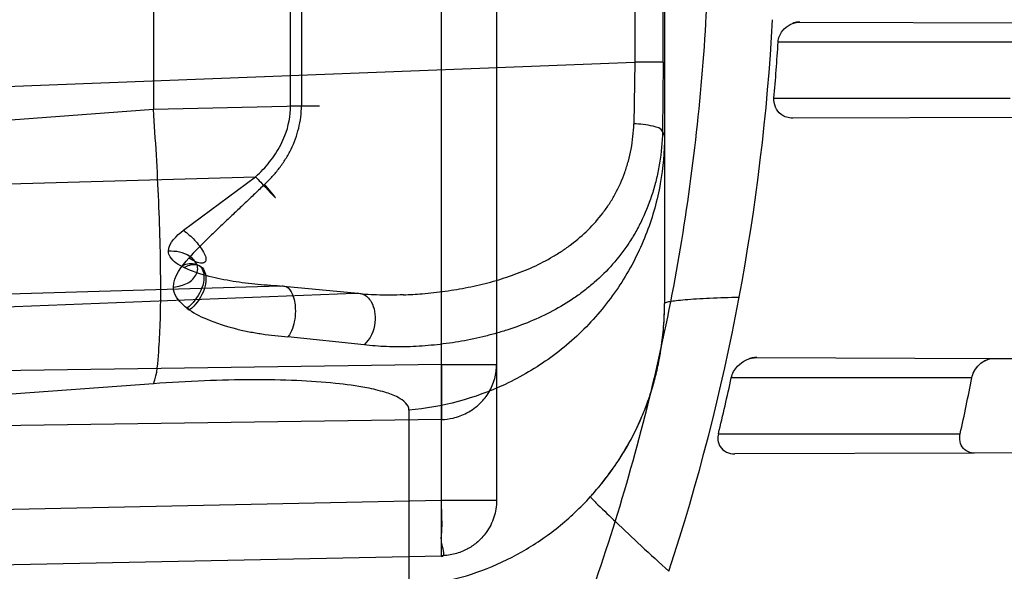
# Model space of a CAD drawing. Header units: millimetres. Extents: x 0 to 297, y 0 to 210.
# Tile 28 of 256: x 146.025 to 146.1481, y 90.9865 to 91.0556. Entities that reach past the tile are written whole.
import ezdxf

# ---------------------------------------------------------------- set-up
doc = ezdxf.new("R2010")
doc.units = ezdxf.units.MM
doc.header["$LTSCALE"] = 16.335
doc.layers.get('0').update_dxf_attribs({"linetype": 'CONTINUOUS'})
for name, color, linetype in [('01_GLOBAL', 7, 'CONTINUOUS'), ('INTFCLR_1', 7, 'CONTINUOUS'), ('INTFCLR_144815', 7, 'CONTINUOUS')]:
    doc.layers.add(name, color=color, linetype=linetype)

msp = doc.modelspace()

# ---------------------------------------------------------------- linework, layer by layer
at = {"color": 7, "linetype": 'Continuous'}
msp.add_circle((146.8548034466, 92.13446435), 2.66, dxfattribs=at)
at = {"color": 9, "linetype": 'Continuous'}
msp.add_arc((146.8548034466, 92.13446435), 2.6259090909, 182.9674534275, 267.0325465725, dxfattribs=at)
at = {"layer": '01_GLOBAL', "color": 7, "linetype": 'Continuous'}
msp.add_circle((146.8548034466, 92.13446435), 2.695, dxfattribs=at)
at = {"layer": 'INTFCLR_1', "color": 9, "linetype": 'Continuous'}
for p, q in [((146.0777299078, 90.9884949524), (146.0777299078, 91.15204233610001)), ((146.0846077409, 91.1451497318), (146.0846077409, 90.9953875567)), ((146.1056077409, 91.1204721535), (146.1056077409, 91.020065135)), ((146.0417086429, 91.0961753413), (146.0417086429, 91.04436194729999)), ((146.0588601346, 91.0448135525), (146.0588601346, 91.09572373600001)), ((146.0602125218, 91.09572373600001), (146.0602125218, 91.0448135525)), ((146.1018946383, 91.0902799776), (146.1018946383, 91.05025731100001)), ((146.1054477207, 91.05025731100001), (146.1054477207, 91.0902799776)), ((146.1225235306, 91.0552810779), (146.1516667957, 91.0551793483)), ((146.1493073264, 91.0527686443), (146.1198074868, 91.0527686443)), ((145.8396077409, 91.040149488), (146.1018946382, 91.05025731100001)), ((146.1018946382, 91.05025731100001), (146.1017662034, 91.0425342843)), ((146.1054477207, 91.05025731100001), (146.1018946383, 91.05025731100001)), ((146.1054477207, 91.05025731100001), (146.1053490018, 91.04157085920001)), ((146.1192804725, 91.0457686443), (146.1488307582, 91.0457686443)), ((146.0417086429, 91.04436194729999), (146.0602124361, 91.044813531)), ((146.0588601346, 91.0448135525), (146.0624822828, 91.0448135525)), ((145.8396077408, 91.02952537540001), (146.0417086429, 91.04436194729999)), ((146.1508700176, 91.043355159), (146.1216292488, 91.04325308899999)), ((146.1053490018, 91.04157085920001), (146.1056077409, 91.0410523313)), ((145.8396077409, 91.02962997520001), (146.0544917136, 91.03592650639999)), ((146.0454540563, 91.0292297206), (146.0544917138, 91.03592650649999)), ((146.0575744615, 91.0222379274), (145.8396077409, 91.01585106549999)), ((145.839607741, 91.0125728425), (146.0668704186, 91.0213309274)), ((146.0668704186, 91.0213309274), (146.0575744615, 91.0222379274)), ((146.0680442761, 91.01490637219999), (146.0585339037, 91.0158977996)), ((146.117133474, 91.0132998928), (146.1467743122, 91.0131964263)), ((146.0777299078, 91.01243873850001), (146.0015889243, 91.0113235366)), ((146.0777299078, 91.01243873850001), (146.0846077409, 91.01243873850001)), ((146.0777299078, 91.01243873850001), (146.0777299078, 91.0055461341)), ((146.1440239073, 91.0107686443), (146.113954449, 91.0107686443)), ((146.0417086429, 91.0100248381), (145.8396077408, 90.9951882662)), ((146.0736581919, 91.00671522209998), (146.0736581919, 90.9846270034)), ((146.0777299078, 91.0055461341), (146.0165597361, 91.00465020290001)), ((146.1123362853, 91.00376864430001), (146.1425669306, 91.00376864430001)), ((146.1443311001, 91.0013323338), (146.1143791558, 91.00122778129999)), ((146.0777299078, 90.9953875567), (145.8396077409, 90.99043410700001)), ((146.0846077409, 90.9953875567), (146.0777299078, 90.9953875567)), ((145.8396077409, 90.9835415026), (146.0777299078, 90.9884949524)), ((146.0777299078, 90.9884949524), (146.0777533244, 90.9883890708))]:
    msp.add_line(p, q, dxfattribs=at)
at = {"layer": 'INTFCLR_1', "color": 6, "linetype": 'Continuous'}
for p, q in [((146.1467743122, 91.0131964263), (146.1996504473, 91.013011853)), ((146.1976335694, 91.00151839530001), (146.1443311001, 91.0013323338))]:
    msp.add_line(p, q, dxfattribs=at)
at = {"layer": 'INTFCLR_1', "color": 7, "linetype": 'Continuous'}
for points in [[(146.1225235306, 91.0552810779), (146.1224145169, 91.0552791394), (146.1223088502, 91.0552728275), (146.1222065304, 91.0552625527), (146.122107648, 91.0552487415), (146.1220121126, 91.05523177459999), (146.1219196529, 91.055211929), (146.1218301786, 91.0551894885), (146.12174378, 91.0551647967), (146.1216604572, 91.0551381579)], [(146.117133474, 91.0132998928), (146.117041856, 91.01329866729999), (146.1169529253, 91.0132945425), (146.1168666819, 91.0132878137), (146.1167832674, 91.01327879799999), (146.1167025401, 91.0132677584), (146.1166240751, 91.01325483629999), (146.1165476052, 91.0132401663), (146.1164733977, 91.01322399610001), (146.1164018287, 91.01320658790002), (146.1163330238, 91.0131881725), (146.1162668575, 91.0131689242), (146.1162033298, 91.01314903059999)], [(146.1459585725, 91.0130478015), (146.1460349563, 91.0130742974), (146.146115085, 91.0130993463), (146.1461989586, 91.01312253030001), (146.1462868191, 91.0131434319), (146.1463784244, 91.0131615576), (146.146473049, 91.01317638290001), (146.1465704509, 91.01318744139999), (146.1466708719, 91.01319428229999), (146.1467743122, 91.0131964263)]]:
    msp.add_lwpolyline(points, dxfattribs=at)
at = {"layer": 'INTFCLR_1', "color": 6, "linetype": 'Continuous'}
for centre, radius, start, end in [((145.8396077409, 91.0702686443), 0.4224162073, 270, 90.00000002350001), ((145.8396077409, 91.0702686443), 0.4014439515, 270, 90.00000002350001), ((145.8507294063, 91.0702642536), 0.2687909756, 341.8516144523, 356.8675753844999), ((145.8406238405, 91.0702679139), 0.279731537, 354.975520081, 356.413384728), ((145.8406243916, 91.07026629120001), 0.279730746, 346.2479767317, 347.7196007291), ((145.8406230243, 91.07026673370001), 0.309179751, 347.5798345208, 348.9048730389)]:
    msp.add_arc(centre, radius, start, end, dxfattribs=at)
at = {"layer": 'INTFCLR_1', "color": 7, "linetype": 'Continuous'}
msp.add_arc((146.0688300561, 91.0208108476), 0.0371244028, 317.8255228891, 324.7005489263, dxfattribs=at)
at = {"layer": 'INTFCLR_1', "color": 9, "linetype": 'Continuous'}
for points, knots in [([(146.215167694, 90.9396470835), (146.2159987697, 90.9419085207), (146.2176274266, 90.946474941), (146.2207305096, 90.9557355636), (146.2257654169, 90.97235802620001), (146.2304341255, 90.99186806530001), (146.2335169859, 91.0093050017), (146.2348129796, 91.0182086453), (146.2354818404, 91.02335838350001), (146.2370256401, 91.0362869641), (146.2386297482, 91.0583777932), (146.2383725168, 91.0844410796), (146.2371603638, 91.1013312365), (146.2363978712, 91.10913017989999), (146.2358364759, 91.11431722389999), (146.2341019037, 91.1283170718), (146.2301634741, 91.1507347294), (146.2244881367, 91.17262139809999), (146.2204287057, 91.18561168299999), (146.2189019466, 91.1902581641), (146.2165792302, 91.19710265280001), (146.2113391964, 91.2114121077), (146.2022901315, 91.2324139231), (146.191984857, 91.25225539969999), (146.1848007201, 91.2644679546), (146.1814430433, 91.2699042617), (146.1792124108, 91.2734478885), (146.1731796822, 91.2827676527), (146.1630706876, 91.2970711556), (146.1490288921, 91.31448381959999), (146.1371354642, 91.3275359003), (146.1288272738, 91.33587871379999), (146.1242335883, 91.3402958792), (146.1178598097, 91.34625301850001), (146.1089384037, 91.3540531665), (146.0992814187, 91.3616216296), (146.0931582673, 91.3659756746), (146.0901748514, 91.36797805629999), (146.0877179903, 91.3695554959), (146.0855301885, 91.370872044), (146.0836031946, 91.37188306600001), (146.0825200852, 91.3723860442), (146.0816575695, 91.37269367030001), (146.0810609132, 91.3728329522), (146.0805598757, 91.3727572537), (146.0804622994, 91.37228572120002), (146.0807027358, 91.3717645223), (146.0811202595, 91.37104224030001), (146.0817948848, 91.3701330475), (146.0826939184, 91.36902450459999), (146.0838249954, 91.3677243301), (146.0851758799, 91.36623182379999), (146.086740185, 91.3645487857), (146.0892045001, 91.3619398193), (146.0927127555, 91.3582725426), (146.0992604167, 91.35140180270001), (146.106411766, 91.3436935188), (146.1129263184, 91.3363261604), (146.1169531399, 91.331641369), (146.123428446, 91.3239507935), (146.1333417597, 91.31148785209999), (146.1463378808, 91.2933556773), (146.155744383, 91.27855323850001), (146.1619029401, 91.26801686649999), (146.1660815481, 91.2606062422), (146.1732904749, 91.2470796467), (146.1829180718, 91.22665319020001), (146.189559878, 91.2096229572), (146.192649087, 91.2007931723)], [0, 0, 0, 0, 0.0103790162, 0.0208837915, 0.0420711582, 0.08518389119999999, 0.1071959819, 0.1183353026, 0.1239410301, 0.1295663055, 0.1744258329, 0.2192337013, 0.2417180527, 0.2473539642, 0.2529903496, 0.2641931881, 0.3081223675, 0.3509244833, 0.3614867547, 0.3667496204, 0.3719934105, 0.3926231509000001, 0.4323812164, 0.470412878, 0.488854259, 0.4934078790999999, 0.4979383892, 0.5068921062, 0.5412323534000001, 0.5733304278, 0.6031976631, 0.6172528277, 0.6240454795, 0.630650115, 0.6548352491, 0.6750685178, 0.6834752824, 0.6871962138, 0.6905460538, 0.6960524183, 0.6981915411, 0.6999110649, 0.7012078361, 0.7020914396, 0.7026255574, 0.7031007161, 0.7038824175, 0.7050749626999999, 0.7066970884, 0.7087489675, 0.7112252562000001, 0.7141187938, 0.7174211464, 0.7211233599, 0.729578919, 0.7392839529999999, 0.762009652, 0.7748693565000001, 0.7816473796, 0.7886214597, 0.8181786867, 0.8502212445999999, 0.8846823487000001, 0.8936821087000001, 0.9027944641, 0.9213301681, 0.9597016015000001, 1, 1, 1, 1]), ([(146.0853256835, 91.3712686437), (146.0858354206, 91.3712685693), (146.0884302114, 91.37024205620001), (146.0914097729, 91.3684995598), (146.094679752, 91.36644225), (146.0977098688, 91.3644452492), (146.1039326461, 91.360106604), (146.1137472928, 91.3525690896), (146.1228234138, 91.3447983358), (146.1293077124, 91.3388643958), (146.1339781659, 91.33446754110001), (146.1424222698, 91.3261670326), (146.1545124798, 91.3131819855), (146.1687911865, 91.29585634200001), (146.1790766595, 91.28161812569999), (146.1852148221, 91.2723404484), (146.1874832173, 91.2688147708), (146.1908964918, 91.263408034), (146.1981971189, 91.2512666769), (146.2086731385, 91.2315369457), (146.2178781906, 91.21064109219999), (146.2232089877, 91.19640184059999), (146.2255710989, 91.18959322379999), (146.227123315, 91.18497242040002), (146.2312489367, 91.17205880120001), (146.2370185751, 91.1502981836), (146.2410247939, 91.1279970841), (146.242788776, 91.1140716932), (146.2433595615, 91.1089133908), (146.2441347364, 91.1011583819), (146.2453671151, 91.08436335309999), (146.2456287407, 91.058442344), (146.2439975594, 91.03647449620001), (146.2424282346, 91.02361998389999), (146.2417481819, 91.0184987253), (146.2404303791, 91.0096435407), (146.2372949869, 90.9922981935), (146.2325471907, 90.97289442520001), (146.2274296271, 90.95636879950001), (146.2242749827, 90.9471599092), (146.2226192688, 90.94261896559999), (146.2217743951, 90.9403701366)], [0, 0, 0, 0, 0.0031306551, 0.0166311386, 0.0214593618, 0.0268204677, 0.03892666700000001, 0.0680356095, 0.1027865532, 0.1122690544, 0.1220182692, 0.1421808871, 0.1849821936, 0.2309157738, 0.2799873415, 0.2927705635, 0.2992370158, 0.3057352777, 0.3320402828, 0.3862318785, 0.4428084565, 0.4721382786, 0.4795908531, 0.487069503, 0.5020757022, 0.562848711, 0.6251729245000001, 0.641061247, 0.6490543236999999, 0.6570463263, 0.6889269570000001, 0.7524525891, 0.8160592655, 0.8240370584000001, 0.8319876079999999, 0.8477879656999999, 0.8790177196, 0.9402188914, 0.9703170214, 0.9852457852, 1, 1, 1, 1]), ([(146.192649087, 91.2007931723), (146.1958606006, 91.19161380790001), (146.2016925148, 91.1727509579), (146.207244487, 91.1485054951), (146.2099856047, 91.1323126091), (146.2110878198, 91.12467357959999), (146.2117778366, 91.1195334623), (146.2134659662, 91.10537393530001), (146.2150886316, 91.08202445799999), (146.2148602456, 91.05859212), (146.2140091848, 91.0442666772), (146.2136200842, 91.03903900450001), (146.2129629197, 91.0312586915), (146.2111506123, 91.0146916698), (146.206931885, 90.9897134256), (146.2017743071, 90.9689710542), (146.19827327, 90.95706681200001), (146.1968531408, 90.95239866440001), (146.1942959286, 90.9443911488), (146.1888936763, 90.9289345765), (146.1802622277, 90.90786547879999), (146.171382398, 90.8897741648), (146.1656550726, 90.8792145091), (146.1635773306, 90.8754900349), (146.1604900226, 90.8700564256), (146.1538400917, 90.8588573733), (146.1432874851, 90.8427416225), (146.130351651, 90.82515020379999), (146.1210235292, 90.81367435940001), (146.1156460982, 90.8073755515), (146.113618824, 90.80502464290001), (146.1101975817, 90.8011144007), (146.1038773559, 90.7940784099), (146.096999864, 90.7867494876), (146.0907938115, 90.7802607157), (146.0870749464, 90.7763572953), (146.0841227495, 90.7731700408), (146.082218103, 90.7709636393), (146.0811689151, 90.76956887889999), (146.0807337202, 90.7688287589), (146.0804699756, 90.768297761), (146.0805812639, 90.7676067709), (146.0820539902, 90.76790723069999), (146.0836740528, 90.7686837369), (146.0866075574, 90.7702696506), (146.0894057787, 90.77205211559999), (146.0917034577, 90.7735832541), (146.0931778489, 90.7745970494), (146.0956556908, 90.77633123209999), (146.0996186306, 90.7792326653), (146.1051563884, 90.78353748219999), (146.1134349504, 90.79034993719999), (146.1208444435, 90.79699512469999), (146.1273278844, 90.803212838), (146.1319747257, 90.8077988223), (146.1403493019, 90.8164335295), (146.1522854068, 90.8298984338), (146.1663008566, 90.8478011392), (146.1763364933, 90.8624671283), (146.1823017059, 90.8720054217), (146.1845040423, 90.87562926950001), (146.1878179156, 90.8811894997), (146.1948947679, 90.8936741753), (146.2049952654, 90.9139390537), (146.2119439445, 90.93087495), (146.2151676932, 90.9396470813)], [0, 0, 0, 0, 0.0419354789, 0.08505031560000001, 0.1071497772, 0.1127379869, 0.1183317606, 0.1295131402, 0.1742263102, 0.2191466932, 0.230445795, 0.2361065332, 0.241751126, 0.2641147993, 0.3079545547, 0.3508736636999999, 0.3561840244, 0.3614616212, 0.3719139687, 0.3924297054, 0.4320526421, 0.4700131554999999, 0.4792642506, 0.483852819, 0.4884035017, 0.5062126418, 0.5400088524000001, 0.5714206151, 0.6003317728, 0.6037560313, 0.6071340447, 0.6137178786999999, 0.6261602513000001, 0.6479155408, 0.6570536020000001, 0.6648783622, 0.6711643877, 0.6757843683, 0.6774462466, 0.6786751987, 0.6794900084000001, 0.6799813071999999, 0.6813020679, 0.6842478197, 0.6888651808, 0.6950795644, 0.6987591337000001, 0.70073729, 0.7027989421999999, 0.7117993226, 0.7219139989, 0.7330405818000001, 0.7580265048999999, 0.7648041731, 0.7717766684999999, 0.7861782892, 0.816667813, 0.8493175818, 0.8841610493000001, 0.8932352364, 0.8978283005, 0.9024468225, 0.9211469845, 0.9596997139, 1, 1, 1, 1]), ([(146.0853256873, 90.7692686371), (146.0851880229, 90.76926865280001), (146.0848509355, 90.76933511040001), (146.0848682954, 90.76994105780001), (146.0852289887, 90.7705644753), (146.0858526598, 90.7714910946), (146.0868032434, 90.7726443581), (146.0886356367, 90.7747215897), (146.090803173, 90.7769929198), (146.093215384, 90.77947858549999), (146.0959839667, 90.7823063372), (146.1017014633, 90.78813019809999), (146.1087122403, 90.79541364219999), (146.1151564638, 90.8024097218), (146.1186445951, 90.80629812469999), (146.1207113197, 90.8086358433), (146.1261908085, 90.8148966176), (146.1356953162, 90.82630389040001), (146.1488811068, 90.8438006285), (146.1596415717, 90.8598377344), (146.1664241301, 90.87098636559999), (146.1695721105, 90.8763942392), (146.1716900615, 90.88010002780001), (146.1775256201, 90.8906021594), (146.1865751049, 90.9085978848), (146.1953782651, 90.9295730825), (146.2008882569, 90.9449633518), (146.2034958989, 90.9529350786), (146.2049438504, 90.9575818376), (146.2085119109, 90.96942638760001), (146.2137695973, 90.9900678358), (146.2180725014, 91.0149384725), (146.2199207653, 91.0314342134), (146.2205908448, 91.0391798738), (146.2209875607, 91.0443838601), (146.221855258, 91.0586438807), (146.2220882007, 91.0819731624), (146.2204334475, 91.1052178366), (146.2187124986, 91.1193111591), (146.218008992, 91.1244278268), (146.2168850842, 91.13203296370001), (146.2140893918, 91.1481570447), (146.2084266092, 91.17229781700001), (146.202482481, 91.1910654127), (146.1992099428, 91.20019722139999)], [0, 0, 0, 0, 0.0008731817, 0.001718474, 0.0032338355, 0.0055641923, 0.008732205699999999, 0.0127298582, 0.0231213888, 0.0286463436, 0.0346993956, 0.04822263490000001, 0.0804125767, 0.0988155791, 0.1085508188, 0.1135449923, 0.1186070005, 0.1613231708, 0.2076862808, 0.2575123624, 0.2837454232, 0.2904461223, 0.2972015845, 0.3108183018, 0.3666504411, 0.4248609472, 0.4549769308, 0.4703146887, 0.4780576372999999, 0.4858477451, 0.5487776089, 0.6130123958, 0.6457680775, 0.6540347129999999, 0.6623246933, 0.6788711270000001, 0.74464742, 0.8101273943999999, 0.8265053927, 0.8346996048, 0.8428861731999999, 0.8752668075, 0.9384714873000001, 1, 1, 1, 1]), ([(146.0544917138, 91.03592650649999), (146.0548065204, 91.0362127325), (146.0557213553, 91.0370990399), (146.0570559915, 91.0387628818), (146.0584395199, 91.0414043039), (146.058861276, 91.04354238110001), (146.0588601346, 91.0448135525)], [0, 0, 0, 0, 0.1254726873, 0.3753987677, 0.6251306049, 1, 1, 1, 1]), ([(146.0556100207, 91.03494636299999), (146.0559426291, 91.0352638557), (146.056586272, 91.03592223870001), (146.0574708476, 91.03698779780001), (146.058259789, 91.0381351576), (146.0589399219, 91.03935608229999), (146.0594907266, 91.0406447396), (146.0599018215, 91.04199201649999), (146.0601556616, 91.043388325), (146.0602134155, 91.0443383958), (146.0602125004, 91.0448135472)], [0, 0, 0, 0, 0.1232399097, 0.246506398, 0.3707242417, 0.4959131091, 0.6204680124, 0.7456388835, 0.87264946, 1, 1, 1, 1]), ([(146.0417086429, 91.0100248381), (146.0422162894, 91.0112785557), (146.0423654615, 91.01387240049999), (146.0426118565, 91.01785547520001), (146.0426454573, 91.02225452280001), (146.0425810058, 91.02734371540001), (146.0423906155, 91.03289085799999), (146.042100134, 91.03861539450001), (146.0418473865, 91.0424575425), (146.0417086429, 91.04436194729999)], [0, 0, 0, 0, 0.1178858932, 0.2205957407, 0.349951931, 0.5004266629, 0.6644320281, 0.8335810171, 1, 1, 1, 1]), ([(146.0729828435, 91.0211411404), (146.0737628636, 91.0211711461), (146.0755056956, 91.0212781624), (146.0782015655, 91.0215772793), (146.0805822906, 91.02197521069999), (146.0824672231, 91.022384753), (146.0843215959, 91.02284867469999), (146.0865812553, 91.02355618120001), (146.0891955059, 91.02459746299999), (146.0912624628, 91.0256742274), (146.0928383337, 91.0266515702), (146.0943408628, 91.0277290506), (146.0961023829, 91.0292390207), (146.0976343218, 91.0309991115), (146.0987324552, 91.03253198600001), (146.0997098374, 91.0341975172), (146.1005109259, 91.035991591), (146.1011029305, 91.0378948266), (146.1015693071, 91.03991355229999), (146.1017381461, 91.041481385), (146.1017662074, 91.0425342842)], [0, 0, 0, 0, 0.0588632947, 0.1316202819, 0.20444494, 0.2407594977, 0.2770543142, 0.3485619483, 0.4191377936, 0.4889827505, 0.5239819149, 0.5588933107, 0.6283399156, 0.6983887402, 0.7342656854, 0.7704052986, 0.8438660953, 0.8817673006, 0.9205747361, 1, 1, 1, 1]), ([(146.1053490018, 91.04157085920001), (146.1052218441, 91.0419954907), (146.1036905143, 91.0423755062), (146.1025823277, 91.042521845), (146.1017662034, 91.0425342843)], [0, 0, 0, 0, 0.3519400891, 1, 1, 1, 1]), ([(146.1053490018, 91.04157085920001), (146.105317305, 91.0402554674), (146.1051411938, 91.03829937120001), (146.104642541, 91.035767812), (146.1039973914, 91.0333931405), (146.1031267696, 91.03114532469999), (146.1020437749, 91.02905689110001), (146.1008640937, 91.0271292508), (146.0991856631, 91.02493898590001), (146.0972551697, 91.02302450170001), (146.0956052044, 91.0216678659), (146.0938994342, 91.0204338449), (146.0916609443, 91.019085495), (146.0888328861, 91.0177570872), (146.0863889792, 91.0168637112), (146.0843939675, 91.0162677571), (146.0823848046, 91.015750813), (146.0798598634, 91.0152405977), (146.076826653, 91.01483143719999), (146.0738279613, 91.0146185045), (146.0713653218, 91.0146161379), (146.0694458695, 91.01473450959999), (146.0685064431, 91.0148380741), (146.0680442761, 91.01490637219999)], [0, 0, 0, 0, 0.0760081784, 0.112994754, 0.1489536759, 0.2180649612, 0.2516913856, 0.2847564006, 0.3485201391, 0.4105479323, 0.4413564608, 0.4718487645, 0.532102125, 0.5919912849, 0.6520804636, 0.6822271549, 0.7122439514, 0.7718989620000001, 0.8309101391, 0.8889336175, 0.9454439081, 0.9730120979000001, 1, 1, 1, 1]), ([(146.1056077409, 91.0410523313), (146.1056077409, 91.0390532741), (146.1052430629, 91.0349377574), (146.1035544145, 91.02883653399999), (146.1006416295, 91.02294367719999), (146.0965684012, 91.0176123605), (146.0915258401, 91.0131544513), (146.0840935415, 91.00876126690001), (146.0777892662, 91.00707115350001), (146.0736581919, 91.00671522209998)], [0, 0, 0, 0, 0.1167127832, 0.2397553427, 0.3675648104, 0.4981092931, 0.6290382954, 0.7579181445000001, 1, 1, 1, 1]), ([(146.0544917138, 91.03592650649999), (146.0547015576, 91.035693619), (146.0553810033, 91.0349396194), (146.0579689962, 91.0321810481), (146.0560744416, 91.0344197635), (146.0556100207, 91.03494636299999)], [0, 0, 0, 0, 0.1652975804, 0.629767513, 1, 1, 1, 1]), ([(146.0556100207, 91.03494636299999), (146.0552046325, 91.0345614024), (146.0543942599, 91.03379232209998), (146.0531798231, 91.0326395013), (146.0519660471, 91.0314920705), (146.0507605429, 91.0303476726), (146.0495650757, 91.0292103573), (146.0480060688, 91.0277030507), (146.0468724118, 91.02654590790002), (146.0461548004, 91.0257474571)], [0, 0, 0, 0, 0.1271139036, 0.2540295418, 0.3807341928, 0.5068951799, 0.6319746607, 0.7559028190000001, 1, 1, 1, 1]), ([(146.0454540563, 91.0292297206), (146.0457118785, 91.0290415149), (146.046439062, 91.02844765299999), (146.0473158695, 91.0275473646), (146.0479711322, 91.02654968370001), (146.0483136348, 91.02589297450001), (146.0482616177, 91.0251039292), (146.0474805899, 91.02507271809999), (146.0468476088, 91.0253421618), (146.046380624, 91.0256014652), (146.0461548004, 91.0257474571)], [0, 0, 0, 0, 0.1322867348, 0.3886300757, 0.5182246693, 0.6218661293, 0.7039295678, 0.7821276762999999, 0.8885598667, 1, 1, 1, 1]), ([(146.0455461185, 91.02455971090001), (146.044890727, 91.02487995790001), (146.0439608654, 91.02538852), (146.0435981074, 91.02635321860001), (146.0435988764, 91.0265968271)], [0, 0, 0, 0, 0.7496454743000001, 1, 1, 1, 1]), ([(146.0442178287, 91.02211364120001), (146.0445375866, 91.0221437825), (146.0454051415, 91.02231289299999), (146.046741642, 91.0228957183), (146.047593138, 91.02466194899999), (146.0460427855, 91.0264043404), (146.0445079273, 91.02663162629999), (146.0435988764, 91.0265968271)], [0, 0, 0, 0, 0.1111308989, 0.3053455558, 0.4895583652, 0.6852259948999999, 1, 1, 1, 1]), ([(146.0462249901, 91.01925887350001), (146.0459749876, 91.0194292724), (146.0450363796, 91.0201132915), (146.0442142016, 91.0212338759), (146.0442178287, 91.02211364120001)], [0, 0, 0, 0, 0.2558951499, 1, 1, 1, 1]), ([(146.0575744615, 91.0222379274), (146.0578074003, 91.02231556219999), (146.0585321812, 91.02222690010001), (146.0592580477, 91.0210500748), (146.0595046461, 91.0195964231), (146.0594002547, 91.0177494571), (146.0590177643, 91.0165083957), (146.0585339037, 91.0158977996)], [0, 0, 0, 0, 0.09842799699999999, 0.2581914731, 0.5080433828, 0.6876938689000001, 1, 1, 1, 1]), ([(146.0668704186, 91.0213309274), (146.0672045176, 91.0214020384), (146.0680820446, 91.02132167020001), (146.0690031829, 91.020352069), (146.0694310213, 91.0190410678), (146.0694891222, 91.0171224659), (146.068842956, 91.0155601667), (146.0680442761, 91.01490637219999)], [0, 0, 0, 0, 0.1249722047, 0.2989978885, 0.4534952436, 0.6223750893, 1, 1, 1, 1]), ([(146.0729828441, 91.0211411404), (146.0718614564, 91.0210980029), (146.0702746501, 91.0210881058), (146.0682369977, 91.02119433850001), (146.0673226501, 91.0212787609), (146.0668704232, 91.0213309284)], [0, 0, 0, 0, 0.5500790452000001, 0.7768611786, 1, 1, 1, 1]), ([(146.1056077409, 91.020065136), (146.1056077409, 91.0201304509), (146.105886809, 91.02024029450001), (146.1063180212, 91.0203355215), (146.1071593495, 91.02045506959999), (146.108266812, 91.0205597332), (146.109673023, 91.0206581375), (146.1119248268, 91.0207727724), (146.1137076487, 91.0208261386), (146.1149396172, 91.0208521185)], [0, 0, 0, 0, 0.0208152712, 0.0728220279, 0.159832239, 0.2807141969, 0.4319609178, 0.6072959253, 1, 1, 1, 1]), ([(146.0777299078, 91.0055461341), (146.0782116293, 91.0055544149), (146.0793131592, 91.00568586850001), (146.0810124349, 91.0063101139), (146.0825683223, 91.00744930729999), (146.0837430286, 91.0089588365), (146.0844479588, 91.01063436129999), (146.0846077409, 91.0118455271), (146.0846077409, 91.01243873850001)], [0, 0, 0, 0, 0.1343419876, 0.3069396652, 0.4990899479, 0.6639012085, 0.8345902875, 1, 1, 1, 1]), ([(146.0736581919, 91.00671522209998), (146.0736581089, 91.0074057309), (146.07237187, 91.0083845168), (146.0705097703, 91.0090262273), (146.0678486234, 91.00966412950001), (146.0641872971, 91.0101408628), (146.0594246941, 91.010462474), (146.0539614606, 91.01055352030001), (146.0479728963, 91.0104183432), (146.0438318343, 91.0101806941), (146.0417086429, 91.0100248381)], [0, 0, 0, 0, 0.0628999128, 0.1170530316, 0.1881701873, 0.3083368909, 0.4545181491, 0.6222319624, 0.8060735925, 1, 1, 1, 1]), ([(146.0775081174, 90.9851629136), (146.0793017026, 90.9855181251), (146.082841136, 90.9865214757), (146.0878413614, 90.9888605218), (146.0924174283, 90.9919762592), (146.0951064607, 90.99451746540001), (146.0963432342, 90.99588574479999)], [0, 0, 0, 0, 0.2490434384, 0.4985367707, 0.7487806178, 1, 1, 1, 1]), ([(146.0777533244, 90.9883890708), (146.0782486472, 90.9883993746), (146.0775149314, 90.99034628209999), (146.0778611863, 90.9916800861), (146.0777434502, 90.9936162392), (146.0777427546, 90.9947697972), (146.0777299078, 90.9953875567)], [0, 0, 0, 0, 0.2123379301, 0.4958802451, 0.7351751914, 1, 1, 1, 1]), ([(146.0846077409, 90.9953875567), (146.0846077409, 90.9946893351), (146.0843868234, 90.99327055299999), (146.0834672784, 90.9914467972), (146.0822344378, 90.99013202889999), (146.0808884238, 90.989236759), (146.0794084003, 90.9886581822), (146.0783002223, 90.9885047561), (146.0777299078, 90.9884949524)], [0, 0, 0, 0, 0.1947112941, 0.3930235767, 0.5605489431, 0.691592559, 0.8409343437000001, 1, 1, 1, 1]), ([(146.0963432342, 90.99588574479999), (146.0966162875, 90.9955151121), (146.0977086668, 90.9944846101), (146.0997944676, 90.9924155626), (146.1027691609, 90.9896530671), (146.1049893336, 90.9876012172), (146.1061488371, 90.9865415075)], [0, 0, 0, 0, 0.101938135, 0.3303588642, 0.6521703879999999, 1, 1, 1, 1])]:
    msp.add_open_spline(points, degree=3, knots=knots, dxfattribs=at)
at = {"layer": 'INTFCLR_1', "color": 6, "linetype": 'Continuous'}
for points, knots in [([(146.1150652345, 91.3712686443), (146.1142109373, 91.3712686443), (146.1157546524, 91.3683280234), (146.1170803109, 91.3667058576), (146.1192467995, 91.3638593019), (146.1219201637, 91.3606396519), (146.125337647, 91.3565305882), (146.129332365, 91.3517587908), (146.1336170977, 91.3465688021), (146.1378478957, 91.3413533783), (146.1417862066, 91.33638567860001), (146.1454017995, 91.33172329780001), (146.1486896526, 91.3273866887), (146.1516611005, 91.3233827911), (146.1543369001, 91.3197024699), (146.156743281, 91.3163299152), (146.1589048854, 91.3132456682), (146.1608385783, 91.3104414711), (146.1625660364, 91.3078989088), (146.1641084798, 91.30559694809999), (146.165490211, 91.30350884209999), (146.1667189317, 91.3016311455), (146.1678098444, 91.29994672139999), (146.1687779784, 91.29843810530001), (146.1696459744, 91.2970741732), (146.1706214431, 91.29552968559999), (146.171753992, 91.2937197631), (146.1728766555, 91.29190262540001), (146.1738510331, 91.2903096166), (146.1746912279, 91.2889253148), (146.1756155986, 91.2873892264), (146.1766371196, 91.2856754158), (146.1777643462, 91.28376355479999), (146.1790081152, 91.2816276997), (146.1803754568, 91.2792474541), (146.181880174, 91.2765877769), (146.1835347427, 91.2736124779), (146.1853542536, 91.27027563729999), (146.1873580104, 91.2665190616), (146.1895596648, 91.26228659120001), (146.1919715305, 91.2575132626), (146.194608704, 91.25211957), (146.1974929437, 91.24599442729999), (146.200642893, 91.2390039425), (146.2040752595, 91.23097719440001), (146.207802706, 91.22170867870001), (146.2118351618, 91.2109047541), (146.2161179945, 91.1983172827), (146.2203681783, 91.1842931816), (146.2242872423, 91.1694234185), (146.2276657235, 91.1543820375), (146.2304753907, 91.139299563), (146.2327156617, 91.12423570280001), (146.2343982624, 91.1091881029), (146.2355287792, 91.09419226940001), (146.236117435, 91.07923359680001), (146.2361708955, 91.0643357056), (146.2356951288, 91.04948488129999), (146.2346936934, 91.03468304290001), (146.2331693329, 91.0199420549), (146.2311191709, 91.00523224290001), (146.2285428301, 90.9905732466), (146.2254275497, 90.9759332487), (146.2217708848, 90.96133081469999), (146.2176203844, 90.94696854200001), (146.2132204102, 90.93354429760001), (146.2088852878, 90.9216267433), (146.2048596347, 90.91144843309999), (146.2011587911, 90.9027023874), (146.1977663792, 90.8951298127), (146.1946668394, 90.88853337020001), (146.1918379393, 90.88275133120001), (146.1892594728, 90.8776633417), (146.1869119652, 90.8731715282), (146.1847820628, 90.86920240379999), (146.1828538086, 90.8656918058), (146.1811073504, 90.8625765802), (146.1795253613, 90.85980462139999), (146.1780916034, 90.8573318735), (146.1767959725, 90.85512907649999), (146.1756290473, 90.853169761), (146.1745782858, 90.8514245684), (146.1736278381, 90.8498612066), (146.1727650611, 90.8484544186), (146.1719665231, 90.84716262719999), (146.1711689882, 90.84588214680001), (146.1703111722, 90.8445150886), (146.1693416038, 90.84298277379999), (146.1682509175, 90.8412753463), (146.1670226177, 90.8393723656), (146.1656376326, 90.83725160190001), (146.1640803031, 90.83489670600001), (146.1623329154, 90.8322916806), (146.1603729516, 90.82941522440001), (146.1581781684, 90.826247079), (146.1557236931, 90.8227690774), (146.1529902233, 90.81897164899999), (146.1499514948, 90.81483864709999), (146.1465806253, 90.8103557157), (146.1428687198, 90.80553486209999), (146.1388145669, 90.8003907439), (146.1344498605, 90.7949851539), (146.129996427, 90.7895765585), (146.1258273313, 90.7845911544), (146.1222457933, 90.7802900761), (146.1194492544, 90.7769295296), (146.1171773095, 90.7739602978), (146.1158081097, 90.7722877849), (146.114193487, 90.7692686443), (146.1150652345, 90.7692686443)], [0, 0, 0, 0, 0.0038604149, 0.007501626, 0.0124785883, 0.0188917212, 0.0268498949, 0.0364677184, 0.0470694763, 0.05724446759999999, 0.0668187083, 0.0757144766, 0.08390537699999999, 0.0914099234, 0.09824517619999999, 0.1044667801, 0.1101313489, 0.1152642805, 0.1198589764, 0.1240215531, 0.1277856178, 0.1311734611, 0.1341617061, 0.1368541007, 0.1392736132, 0.1414672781, 0.1451087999, 0.148921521, 0.1511192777, 0.1535471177, 0.1562389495, 0.1592204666, 0.1625628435, 0.1662680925, 0.1703891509, 0.1749670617, 0.1800766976, 0.185772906, 0.1921414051, 0.1993155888, 0.2073311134, 0.2163077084, 0.2264451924, 0.2379233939, 0.2509534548, 0.2658909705, 0.2830621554, 0.3030578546, 0.3259639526, 0.3492662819, 0.3725305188, 0.395610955, 0.4185782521, 0.4413347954, 0.4640172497, 0.4865192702, 0.5089682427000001, 0.5313242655, 0.5536477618, 0.5759939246, 0.5982772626, 0.6207472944, 0.6432362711, 0.6658996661, 0.6887559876, 0.7107777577, 0.7297237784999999, 0.7460531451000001, 0.7602331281, 0.7726347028, 0.7835467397, 0.7931663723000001, 0.8017211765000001, 0.8093215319, 0.8160683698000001, 0.8220757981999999, 0.8274205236, 0.83220661, 0.8364980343, 0.8403367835, 0.8437547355, 0.8468031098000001, 0.8495420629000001, 0.8520223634, 0.8542604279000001, 0.8564046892, 0.8588391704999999, 0.8615533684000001, 0.8645986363, 0.8679945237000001, 0.8717882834, 0.8760445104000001, 0.8807522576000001, 0.8859628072, 0.8917731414, 0.8981681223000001, 0.9051985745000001, 0.9129160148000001, 0.9213486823, 0.930543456, 0.9404096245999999, 0.9509435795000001, 0.9619432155, 0.9720502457, 0.9803711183, 0.9870628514, 0.9922716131, 0.9960607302, 1, 1, 1, 1]), ([(146.1150652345, 90.7692686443), (146.1160387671, 90.7692686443), (146.1177271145, 90.7704064), (146.1203228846, 90.771969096), (146.1232989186, 90.77413160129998), (146.1269787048, 90.7769491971), (146.1313602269, 90.7805465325), (146.136189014, 90.7847397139), (146.1410884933, 90.7892225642), (146.14571304, 90.7936536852), (146.1499506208, 90.7978758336), (146.1538079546, 90.8018604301), (146.1573032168, 90.80558744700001), (146.1604624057, 90.80905244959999), (146.1633068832, 90.8122543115), (146.1658602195, 90.8151952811), (146.1681553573, 90.81789510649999), (146.1702110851, 90.8203595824), (146.1720499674, 90.82260144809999), (146.1736917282, 90.82463420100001), (146.175161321, 90.82647923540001), (146.1764960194, 90.8281758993), (146.177810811, 90.8298661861), (146.1792115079, 90.8316888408), (146.1806985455, 90.83365031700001), (146.1821699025, 90.8356187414), (146.183615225, 90.8375779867), (146.1851191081, 90.83964462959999), (146.1867839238, 90.8419668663), (146.1886446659, 90.84460610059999), (146.1907239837, 90.84761283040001), (146.1930437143, 90.8510418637), (146.1956231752, 90.8549500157), (146.1984823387, 90.8594072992), (146.2016518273, 90.86451166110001), (146.2051614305, 90.8703758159), (146.209038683, 90.87713741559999), (146.2133125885, 90.8849785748), (146.2180078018, 90.8941127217), (146.2231555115, 90.90485947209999), (146.2286552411, 90.91737178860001), (146.2341538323, 90.9312565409), (146.2392951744, 90.9458956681), (146.2438614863, 90.9607345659), (146.2478132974, 90.9756282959), (146.2511637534, 90.9905608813), (146.2539112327, 91.0054533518), (146.2560779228, 91.020346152), (146.2576685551, 91.0351758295), (146.2586982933, 91.04996599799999), (146.2591763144, 91.0647019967), (146.2591102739, 91.07938636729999), (146.2585051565, 91.0940278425), (146.2573642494, 91.1086171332), (146.2556872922, 91.1231604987), (146.2534729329, 91.1376558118), (146.2507211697, 91.1520808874), (146.2474209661, 91.1664680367), (146.2435667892, 91.18079923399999), (146.239139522, 91.1950910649), (146.234151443, 91.20927087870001), (146.2288018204, 91.2228037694), (146.2234345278, 91.2350612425), (146.218408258, 91.24561069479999), (146.2138248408, 91.25458398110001), (146.2096571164, 91.2622864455), (146.2058775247, 91.2689320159), (146.2024553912, 91.2746998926), (146.1993628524, 91.27972662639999), (146.196567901, 91.2841272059), (146.1940471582, 91.2879852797), (146.1917761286, 91.291377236), (146.189737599, 91.2943570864), (146.1879066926, 91.29698229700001), (146.18627007, 91.2992900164), (146.1848016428, 91.3013303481), (146.183482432, 91.3031394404), (146.182221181, 91.3048484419), (146.1809100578, 91.3066048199), (146.1794654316, 91.30851560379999), (146.1779774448, 91.3104564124), (146.1764846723, 91.31237679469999), (146.1749729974, 91.3142966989), (146.1733137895, 91.3163746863), (146.1714604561, 91.3186595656), (146.1693845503, 91.3211749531), (146.1670661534, 91.32393152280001), (146.1644777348, 91.32694376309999), (146.1615962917, 91.33021938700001), (146.1583918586, 91.3337681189), (146.154841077, 91.33758842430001), (146.1509238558, 91.34167085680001), (146.1466153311, 91.3459997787), (146.1419164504, 91.35053715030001), (146.1369054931, 91.3551583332), (146.1319289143, 91.35951049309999), (146.1273729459, 91.3632762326), (146.1235388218, 91.3662278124), (146.1204516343, 91.36848349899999), (146.1177826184, 91.37009623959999), (146.1160568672, 91.3712686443), (146.1150652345, 91.3712686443)], [0, 0, 0, 0, 0.0042187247, 0.0081401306, 0.0133978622, 0.0200459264, 0.0282638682, 0.0379443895, 0.0477615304, 0.05703690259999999, 0.0656973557, 0.0736821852, 0.0810680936, 0.0878383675, 0.0940009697, 0.0996271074, 0.1047154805, 0.1093563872, 0.1135342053, 0.1172803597, 0.1206792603, 0.1237557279, 0.1266349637, 0.1299589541, 0.1337168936, 0.1373013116, 0.1406085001, 0.1442672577, 0.148377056, 0.1529904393, 0.1582606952, 0.164218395, 0.1709303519, 0.1785521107, 0.1871652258, 0.1969659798, 0.2081658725, 0.2209392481, 0.2356613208, 0.2526660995, 0.2725685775, 0.2948769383, 0.3173640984, 0.3397873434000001, 0.3621386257, 0.3841211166, 0.4060891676, 0.4277469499, 0.4493218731, 0.470705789, 0.4919793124, 0.5131981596, 0.5343255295, 0.5554668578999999, 0.5765984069, 0.5977513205, 0.6189954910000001, 0.6402209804, 0.6617015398, 0.6832900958, 0.7050415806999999, 0.7268239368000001, 0.7463339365, 0.7630160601, 0.7774553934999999, 0.7899931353, 0.8009638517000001, 0.8105830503, 0.8190545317, 0.8265380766, 0.8331730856, 0.8390248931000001, 0.8442268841, 0.8488182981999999, 0.8528943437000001, 0.8564866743, 0.8597116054, 0.8625968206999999, 0.8656908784, 0.8692094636, 0.8729771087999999, 0.8762884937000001, 0.879749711, 0.8835661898, 0.8878115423, 0.8924986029, 0.8976989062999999, 0.9034198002, 0.9097088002, 0.9166034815, 0.9241390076, 0.9323094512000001, 0.9411199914, 0.9506041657, 0.9606137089, 0.9706541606, 0.9792553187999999, 0.9862062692, 0.9916647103, 0.9957028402, 1, 1, 1, 1]), ([(145.8396077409, 91.3310809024), (145.8448083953, 91.3312942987), (145.8552252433, 91.3314089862), (145.8708287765, 91.3306471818), (145.8863869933, 91.3289483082), (145.9018926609, 91.3263059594), (145.9172546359, 91.32272009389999), (145.9321403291, 91.3182799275), (145.9466984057, 91.3129855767), (145.9609232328, 91.3068418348), (145.9749848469, 91.2997334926), (145.9885894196, 91.29179046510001), (146.0016818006, 91.2830465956), (146.014218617, 91.27353391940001), (146.0261538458, 91.26328779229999), (146.0374487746, 91.2523430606), (146.0480597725, 91.2407439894), (146.0579508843, 91.22853034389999), (146.0670808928, 91.2157564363), (146.0754235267, 91.20246362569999), (146.0829524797, 91.1886946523), (146.0896391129, 91.17450229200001), (146.0954570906, 91.1599467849), (146.1003896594, 91.14507572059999), (146.104422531, 91.1299349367), (146.1075415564, 91.1145764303), (146.109734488, 91.09905859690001), (146.1109929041, 91.08344415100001), (146.1113133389, 91.0677984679), (146.110697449, 91.05217682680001), (146.1091501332, 91.0366306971), (146.1066772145, 91.0212064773), (146.1032874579, 91.00595758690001), (146.0989925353, 90.99093762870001), (146.0938089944, 90.97620456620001), (146.0877578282, 90.9618162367), (146.0808640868, 90.9478262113), (146.0731513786, 90.93427769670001), (146.0646508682, 90.9212234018), (146.0553942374, 90.9087085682), (146.0454166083, 90.8967758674), (146.0347444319, 90.8854561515), (146.0234240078, 90.8747992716), (146.0114894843, 90.86483495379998), (145.9989896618, 90.8556027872), (145.985966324, 90.8471340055), (145.9724717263, 90.83946000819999), (145.9585675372, 90.83261230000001), (145.9445877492, 90.8267306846), (145.9309740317, 90.8219033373), (145.9183319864, 90.818167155), (145.9068866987, 90.8153738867), (145.8966921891, 90.81333671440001), (145.8870094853, 90.8117760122), (145.877001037, 90.810537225), (145.8658733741, 90.809613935), (145.8532656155, 90.80913947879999), (145.8443587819, 90.8092614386), (145.8396077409, 90.80945638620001)], [0, 0, 0, 0, 0.0185657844, 0.0371317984, 0.05569073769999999, 0.0743563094, 0.09320240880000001, 0.1119235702, 0.129729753, 0.1484268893, 0.1671582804, 0.1858963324, 0.2045840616, 0.2232805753, 0.241995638, 0.2606572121, 0.2793460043, 0.298034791, 0.3166822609, 0.3353170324, 0.3539796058, 0.3726237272, 0.3912431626, 0.4098577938, 0.4284754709, 0.4470981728, 0.4657246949, 0.4843423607, 0.5029403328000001, 0.5215094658, 0.5400731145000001, 0.5586325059, 0.5771954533, 0.5957587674, 0.6143211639, 0.6328711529, 0.651401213, 0.6699184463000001, 0.6884460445, 0.7069331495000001, 0.7254085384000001, 0.7438945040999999, 0.7623917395, 0.7808314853, 0.7993176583, 0.8177869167, 0.8362093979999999, 0.8546575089, 0.8730374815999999, 0.8902753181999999, 0.9061521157, 0.9200376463, 0.9322836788, 0.9432240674, 0.9550134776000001, 0.9682465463, 0.9830392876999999, 1, 1, 1, 1]), ([(146.1216292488, 91.04325308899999), (146.1211173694, 91.04325130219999), (146.1198094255, 91.04362269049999), (146.1192154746, 91.04502934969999), (146.1192804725, 91.0457686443)], [0, 0, 0, 0, 0.4081903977, 1, 1, 1, 1]), ([(146.1123362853, 91.00376864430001), (146.1122070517, 91.0032405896), (146.1123089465, 91.0018361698), (146.113695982, 91.00122539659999), (146.1143791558, 91.00122778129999)], [0, 0, 0, 0, 0.443129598, 1, 1, 1, 1]), ([(146.1443311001, 91.0013323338), (146.1438372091, 91.0013306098), (146.1426200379, 91.00180238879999), (146.1424307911, 91.0031504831), (146.1425669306, 91.00376864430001)], [0, 0, 0, 0, 0.4382888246, 1, 1, 1, 1])]:
    msp.add_open_spline(points, degree=3, knots=knots, dxfattribs=at)
at = {"layer": 'INTFCLR_1', "color": 7, "linetype": 'Continuous'}
for points, knots in [([(146.1198074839, 91.0527686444), (146.119837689, 91.05327504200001), (146.1203267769, 91.0545862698), (146.1217121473, 91.05527548), (146.1225235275, 91.0552810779)], [0, 0, 0, 0, 0.3846960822, 1, 1, 1, 1]), ([(146.0452225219, 91.0247113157), (146.045453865, 91.0248452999), (146.0461844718, 91.0252112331), (146.0478923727, 91.02494045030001), (146.0481303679, 91.02307369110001), (146.0475603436, 91.02122491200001), (146.046651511, 91.0200257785), (146.0458943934, 91.0194758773)], [0, 0, 0, 0, 0.095785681, 0.2942114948, 0.4962467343, 0.6647320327, 1, 1, 1, 1]), ([(146.0455461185, 91.02455971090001), (146.0457704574, 91.0246935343), (146.0462611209, 91.02491940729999), (146.0471112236, 91.02502067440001), (146.0481861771, 91.024420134), (146.0483808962, 91.0229089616), (146.0478433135, 91.0210361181), (146.0469665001, 91.0198223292), (146.0462249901, 91.01925887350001)], [0, 0, 0, 0, 0.0934043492, 0.1917041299, 0.2949505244, 0.498107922, 0.6669972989, 1, 1, 1, 1]), ([(146.0575744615, 91.0222379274), (146.0570394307, 91.022263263), (146.0559755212, 91.02232662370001), (146.0543916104, 91.0224635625), (146.0528301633, 91.0226467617), (146.0512944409, 91.0228811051), (146.0497870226, 91.0231726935), (146.047733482, 91.0236791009), (146.0461956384, 91.0241972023), (146.0452225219, 91.0247113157)], [0, 0, 0, 0, 0.1267925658, 0.2522588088, 0.3762906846, 0.4988710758, 0.6199558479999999, 0.7394753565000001, 1, 1, 1, 1]), ([(146.0963432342, 90.99588574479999), (146.0967128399, 90.99629465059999), (146.0974360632, 90.9971297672), (146.0988045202, 90.99885805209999), (146.1003630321, 91.0011267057), (146.1017011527, 91.003529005), (146.1026321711, 91.0055229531), (146.1034701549, 91.0075673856), (146.1043324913, 91.01019306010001), (146.1050686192, 91.0134262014), (146.1054358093, 91.01617081), (146.105583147, 91.0183894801), (146.1056077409, 91.0195064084), (146.1056077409, 91.020065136)], [0, 0, 0, 0, 0.062408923, 0.1250374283, 0.2495367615, 0.3735826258, 0.4358955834, 0.4986166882, 0.6236722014, 0.7482993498, 0.8735559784, 0.9367378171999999, 1, 1, 1, 1]), ([(146.0991289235, 90.99935848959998), (146.099430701, 90.99978503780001), (146.1000812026, 91.0007486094), (146.1010821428, 91.002401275), (146.1019470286, 91.0040462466), (146.102662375, 91.00560114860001), (146.1032299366, 91.0069802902), (146.1037903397, 91.00853808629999), (146.1043285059, 91.0103054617), (146.1048216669, 91.0123152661), (146.1052385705, 91.01460590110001), (146.1055354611, 91.01721931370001), (146.1056077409, 91.0190779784), (146.1056077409, 91.020065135)], [0, 0, 0, 0, 0.0711066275, 0.1581554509, 0.2628195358, 0.3238155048, 0.3910280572, 0.4657112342, 0.5490293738, 0.6423346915, 0.7471795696, 0.8656603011, 1, 1, 1, 1]), ([(146.0458943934, 91.0194758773), (146.0466322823, 91.01891242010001), (146.0486723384, 91.01788486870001), (146.0513349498, 91.0170273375), (146.0536839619, 91.016513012), (146.055279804, 91.01624232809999), (146.0568986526, 91.0160360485), (146.0579868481, 91.015938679), (146.0585339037, 91.0158977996)], [0, 0, 0, 0, 0.2098585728, 0.5102312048, 0.6312160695, 0.7530971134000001, 0.8759996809, 1, 1, 1, 1]), ([(146.1139544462, 91.010768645), (146.1140674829, 91.01129781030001), (146.1147929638, 91.01259487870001), (146.1162504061, 91.01329820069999), (146.1171334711, 91.0132998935)], [0, 0, 0, 0, 0.3799431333, 1, 1, 1, 1]), ([(146.1440239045, 91.0107686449), (146.1441218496, 91.01127834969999), (146.1447124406, 91.0124743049), (146.146005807, 91.01319499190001), (146.1467743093, 91.0131964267)], [0, 0, 0, 0, 0.4031195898, 1, 1, 1, 1]), ([(146.1440239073, 91.0107686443), (146.1441267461, 91.0112989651), (146.1446268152, 91.0122591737), (146.1454999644, 91.0128815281), (146.1459585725, 91.0130478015)], [0, 0, 0, 0, 0.5254762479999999, 1, 1, 1, 1])]:
    msp.add_open_spline(points, degree=3, knots=knots, dxfattribs=at)
at = {"layer": 'INTFCLR_1', "color": 9, "linetype": 'Continuous'}
for points in [[(146.0435988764, 91.0265968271), (146.0435691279, 91.02767002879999), (146.0446378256, 91.0285322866), (146.0454540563, 91.0292297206)], [(146.0442178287, 91.02211364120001), (146.0442030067, 91.0234861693), (146.0452449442, 91.0247197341), (146.0461548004, 91.0257474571)]]:
    msp.add_open_spline(points, degree=3, dxfattribs=at)
at = {"layer": 'INTFCLR_144815', "color": 6, "linetype": 'Continuous'}
for radius in [0.4466793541, 0.4256665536]:
    msp.add_circle((145.8396077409, 91.0702686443), radius, dxfattribs=at)
for radius, start, end in [(0.6157754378, 313.9937911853, 154.5150993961), (0.5947754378, 312.9543589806, 154.5144414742), (0.5751005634, 282.2440355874, 71.2863570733), (0.4627266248, 45.0000000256, 314.9999999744), (0.4618985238, 44.999999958, 315.000000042), (0.461229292, 44.99999997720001, 315.0000000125), (0.4537777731, 308.490992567, 51.50900743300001)]:
    msp.add_arc((145.8396077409, 91.0702686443), radius, start, end, dxfattribs=at)
at = {"layer": 'INTFCLR_144815', "color": 9, "linetype": 'Continuous'}
for centre, radius, start, end in [((145.8396077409, 91.0702686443), 0.5712784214, 292.4997540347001, 54.0964566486), ((145.8396102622, 91.0702698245), 0.5153523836, 292.4997540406, 54.09645665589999)]:
    msp.add_arc(centre, radius, start, end, dxfattribs=at)
at = {"layer": 'INTFCLR_144815', "color": 6, "linetype": 'Continuous'}
for points, knots in [([(146.2419187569, 91.0702686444), (146.2419187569, 91.06613607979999), (146.2417972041, 91.05786639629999), (146.2412501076, 91.0454639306), (146.2403370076, 91.0330611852), (146.2390551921, 91.0206591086), (146.2374020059, 91.0082597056), (146.2353745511, 90.9958666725), (146.2329686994, 90.9834856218), (146.2301810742, 90.97112470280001), (146.2270107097, 90.95879507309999), (146.2234550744, 90.94651340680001), (146.2195175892, 90.9342992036), (146.2152018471, 90.92217797), (146.2105195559, 90.91018200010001), (146.2054865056, 90.8983497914), (146.2001294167, 90.88672936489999), (146.1944851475, 90.87537681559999), (146.1886034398, 90.864358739), (146.1825493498, 90.85374803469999), (146.1764022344, 90.8436226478), (146.1702548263, 90.83406187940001), (146.1642079, 90.8251386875), (146.1583638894, 90.81691313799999), (146.1528175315, 90.8094256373), (146.1476486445, 90.8026921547), (146.1429171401, 90.7967071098), (146.1386605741, 90.79144619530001), (146.1349015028, 90.7868682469), (146.1316394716, 90.7829304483), (146.1288735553, 90.7795769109), (146.1265811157, 90.7767756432), (146.1247678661, 90.7744523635), (146.1233636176, 90.77265634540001), (146.1224842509, 90.77114967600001), (146.1217601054, 90.7703143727), (146.1218564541, 90.7692686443), (146.1221340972, 90.7692686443)], [0, 0, 0, 0, 0.0373969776, 0.0748305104, 0.1123278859, 0.1499208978, 0.1876426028, 0.2255106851, 0.2635438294, 0.3017616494, 0.3401610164, 0.3787310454, 0.4174490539, 0.4562752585, 0.4951477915, 0.5339633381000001, 0.5726158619, 0.6109244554, 0.6486768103, 0.6856239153, 0.7214601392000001, 0.7558561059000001, 0.7884730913, 0.8189949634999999, 0.8471589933, 0.8727898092, 0.8958085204, 0.9161981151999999, 0.9340282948, 0.9494114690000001, 0.9624736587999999, 0.9733586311, 0.9821878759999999, 0.9890812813, 0.9941468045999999, 0.9974875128, 1, 1, 1, 1]), ([(146.1415550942, 90.7587687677), (146.1412445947, 90.7587743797), (146.1412273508, 90.7599724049), (146.1418093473, 90.7606387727), (146.1423391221, 90.7615699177), (146.1429159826, 90.7624033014), (146.1436016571, 90.7633763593), (146.1444091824, 90.7644685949), (146.145336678, 90.7656922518), (146.1463871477, 90.7670492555), (146.1475618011, 90.7685451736), (146.1488622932, 90.77018488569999), (146.150290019, 90.7719740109), (146.1518464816, 90.77391869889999), (146.1535329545, 90.7760254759), (146.1553505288, 90.77830129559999), (146.157299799, 90.78075322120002), (146.1593809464, 90.7833885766), (146.1615932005, 90.78621431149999), (146.1639344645, 90.7892365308), (146.1664007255, 90.7924596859), (146.1689860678, 90.79588646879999), (146.1716830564, 90.7995181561), (146.1744830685, 90.8033548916), (146.1773763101, 90.8073955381), (146.180351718, 90.81163732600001), (146.1833970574, 90.81607573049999), (146.1864992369, 90.8207046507), (146.1896445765, 90.82551653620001), (146.1928191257, 90.8305026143), (146.1960089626, 90.8356531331), (146.1992004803, 90.8409576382), (146.2023806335, 90.8464052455), (146.205537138, 90.85198490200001), (146.2086586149, 90.8576856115), (146.2117346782, 90.863496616), (146.2147559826, 90.8694075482), (146.2177142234, 90.8754085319), (146.2206021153, 90.8814902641), (146.2234133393, 90.88764405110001), (146.2261424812, 90.893861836), (146.2287849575, 90.9001361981), (146.2313369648, 90.90646040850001), (146.2337953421, 90.91282827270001), (146.2361575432, 90.91923421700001), (146.238421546, 90.9256732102), (146.2405857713, 90.93214070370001), (146.2426490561, 90.93863268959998), (146.2446105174, 90.9451454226), (146.2464696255, 90.95167578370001), (146.2482260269, 90.9582208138), (146.249879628, 90.96477812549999), (146.2514304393, 90.9713454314), (146.252878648, 90.9779209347), (146.2542244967, 90.9845029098), (146.2554683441, 90.9910900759), (146.2566105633, 90.997681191), (146.2576515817, 91.0042753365), (146.2585918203, 91.01087163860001), (146.2594317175, 91.01746950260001), (146.2601716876, 91.0240684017), (146.260812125, 91.0306679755), (146.2613533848, 91.03726792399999), (146.2617957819, 91.0438680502), (146.2621395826, 91.05046822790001), (146.2623849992, 91.0570683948), (146.2625321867, 91.06366852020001), (146.2625648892, 91.0680687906), (146.2625648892, 91.0702686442)], [0, 0, 0, 0, 0.0027272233, 0.00637693, 0.0088871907, 0.0118720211, 0.0153444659, 0.0193180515, 0.02380733, 0.0288260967, 0.0343890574, 0.0405101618, 0.0472051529, 0.05449051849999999, 0.0623846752, 0.0709044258, 0.0800682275, 0.08989261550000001, 0.1003941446, 0.1115838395, 0.1234656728, 0.1360350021, 0.1492811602, 0.1631910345, 0.1777467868, 0.1929237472, 0.2086919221, 0.2250163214, 0.241858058, 0.2591751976, 0.2769240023, 0.2950599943, 0.3135389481, 0.3323178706, 0.3513557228, 0.3706138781, 0.3900565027, 0.40965088, 0.4293672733, 0.4491790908, 0.4690627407, 0.4889974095, 0.5089649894, 0.5289504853, 0.5489397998, 0.5689220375, 0.5888883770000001, 0.6088300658, 0.6287418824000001, 0.6486179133, 0.6684555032, 0.6882511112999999, 0.7080041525, 0.7277129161, 0.7473782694, 0.7670001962, 0.7865808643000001, 0.8061213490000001, 0.8256243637, 0.8450923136, 0.8645285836, 0.8839363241, 0.9033192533, 0.9226811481, 0.9420259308, 0.9613578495, 0.9806810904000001, 1, 1, 1, 1])]:
    msp.add_open_spline(points, degree=3, knots=knots, dxfattribs=at)

doc.saveas('drawing.dxf')
